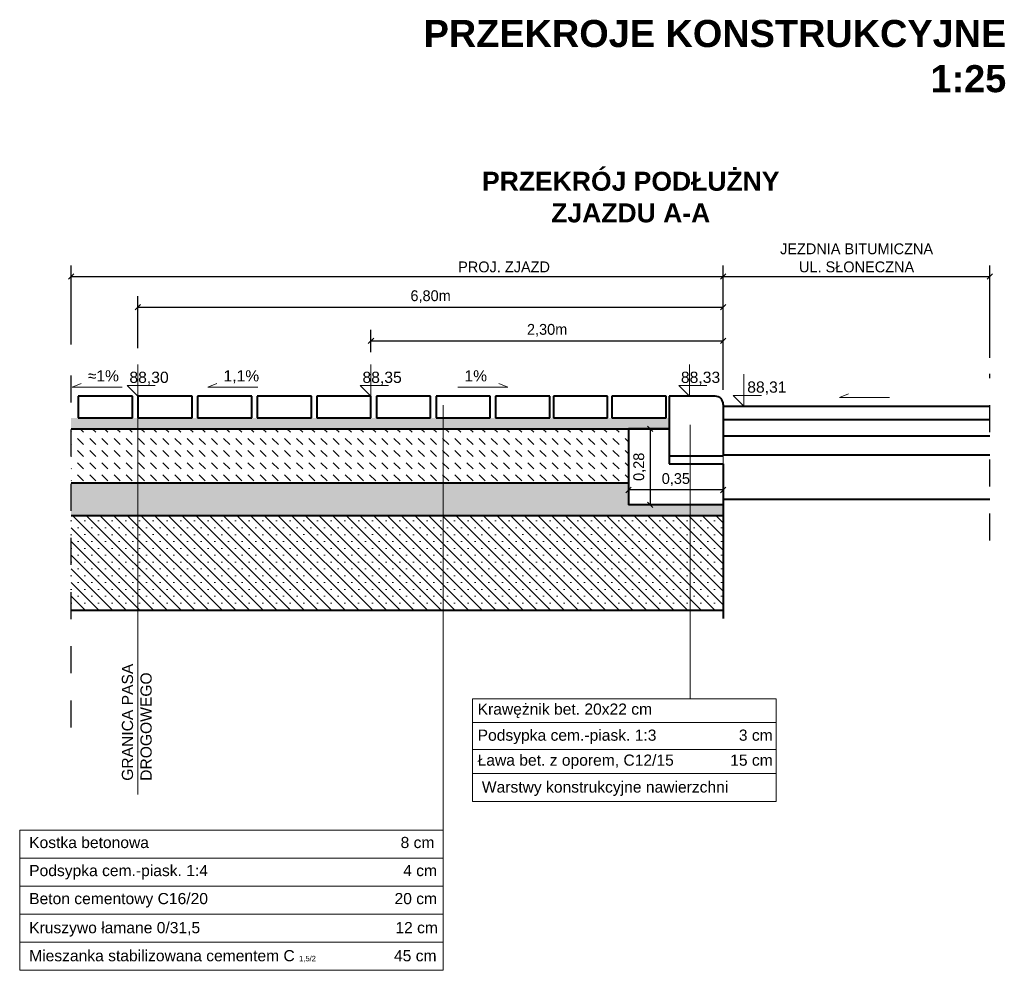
# Model space of a CAD drawing. Header units: millimetres. Extents: x 120.8 to 145.7, y 263.2 to 302.2.
# Tile 11 of 12: x 126.4 to 130.1, y 298.7 to 302.2. Entities that reach past the tile are written whole.
import ezdxf

# ---------------------------------------------------------------- set-up
doc = ezdxf.new("R2010")
doc.units = ezdxf.units.MM
doc.linetypes.add('DASHED2', pattern=[9.525, 6.35, -3.175])
doc.layers.get('0').update_dxf_attribs({"lineweight": 40})
for name, color, linetype, lineweight in [('beton', 5, 'Continuous', 40), ('kostka', 7, 'Continuous', 40), ('opis', 7, 'Continuous', 15), ('opisy', 7, 'Continuous', 15), ('wymiary', 5, 'Continuous', 15), ('wypełnienie', 3, 'Continuous', 13)]:
    doc.layers.add(name, color=color, linetype=linetype, lineweight=lineweight)
doc.layers.add('odcinaki', color=7, linetype='DASHED2')
doc.dimstyles.new('Copy of ISO-25', dxfattribs={"dimtxt": 0.04, "dimasz": 0.02, "dimexe": 0.04, "dimexo": 0.06, "dimgap": 0.015, "dimtad": 1, "dimtxsty": 'Standard', "dimblk": 'OBLIQUE', "dimcen": 2.5, "dimadec": 0, "dimazin": 0, "dimtfac": 1, "dimtmove": 0, "dimatfit": 3, "dimfxl": 1, "dimarcsym": 0})

# ---------------------------------------------------------------- blocks, each defined once
blk = doc.blocks.new('_Oblique')
at = {"layer": 'beton', "color": 0, "lineweight": -2}
blk.add_line((-0.5, -0.5), (0.5, 0.5), dxfattribs=at)
blk = doc.blocks.new('*D108')
at = {"layer": 'Defpoints', "color": 0, "transparency": 16777216}
for p in [(129.0351, 301.2355), (126.6286, 300.9241), (129.0351, 300.7571)]:
    blk.add_point(p, dxfattribs=at)
at = {"layer": 'wymiary', "color": 0, "lineweight": -2, "transparency": 16777216}
for p, q in [((126.6286, 300.9841), (126.6286, 301.2755)), ((129.0351, 300.8171), (129.0351, 301.2755)), ((126.6286, 301.2355), (129.0351, 301.2355))]:
    blk.add_line(p, q, dxfattribs=at)
at = {"layer": 'wymiary', "color": 0, "lineweight": -2, "transparency": 16777216, "xscale": 0.02, "yscale": 0.02, "zscale": 0.02, "rotation": 180}
blk.add_blockref('_Oblique', (126.6286, 301.2355), dxfattribs=at)
at = {"layer": 'wymiary', "color": 0, "lineweight": -2, "transparency": 16777216, "xscale": 0.02, "yscale": 0.02, "zscale": 0.02}
blk.add_blockref('_Oblique', (129.0351, 301.2355), dxfattribs=at)
at = {"layer": 'wymiary', "color": 0, "transparency": 16777216, "insert": (128.2262, 301.2705), "char_height": 0.04, "attachment_point": 5}
blk.add_mtext('PROJ. ZJAZD', dxfattribs=at)
blk = doc.blocks.new('*D109')
at = {"layer": 'Defpoints', "color": 0, "transparency": 16777216}
for p in [(130.0189, 301.2355), (130.0189, 300.8754), (129.0351, 300.7571)]:
    blk.add_point(p, dxfattribs=at)
at = {"layer": 'wymiary', "color": 0, "lineweight": -2, "transparency": 16777216}
for p, q in [((129.0351, 300.8171), (129.0351, 301.2755)), ((130.0189, 300.9354), (130.0189, 301.2755)), ((129.0351, 301.2355), (130.0189, 301.2355))]:
    blk.add_line(p, q, dxfattribs=at)
at = {"layer": 'wymiary', "color": 0, "lineweight": -2, "transparency": 16777216, "xscale": 0.02, "yscale": 0.02, "zscale": 0.02, "rotation": 180}
blk.add_blockref('_Oblique', (129.0351, 301.2355), dxfattribs=at)
at = {"layer": 'wymiary', "color": 0, "lineweight": -2, "transparency": 16777216, "xscale": 0.02, "yscale": 0.02, "zscale": 0.02}
blk.add_blockref('_Oblique', (130.0189, 301.2355), dxfattribs=at)
at = {"layer": 'wymiary', "color": 0, "transparency": 16777216, "insert": (129.527, 301.3038), "char_height": 0.04, "attachment_point": 5}
blk.add_mtext('JEZDNIA BITUMICZNA \\PUL. SŁONECZNA  ', dxfattribs=at)
blk = doc.blocks.new('*D110')
at = {"layer": 'Defpoints', "color": 0, "transparency": 16777216}
for p in [(129.0351, 300.5269), (128.6851, 300.4532), (128.6851, 300.4472)]:
    blk.add_point(p, dxfattribs=at)
at = {"layer": 'wymiary', "color": 0, "lineweight": -2, "transparency": 16777216}
for p, q in [((129.0351, 300.4669), (129.0351, 300.4072)), ((129.0351, 300.4472), (128.6851, 300.4472)), ((128.6851, 300.3932), (128.6851, 300.4072))]:
    blk.add_line(p, q, dxfattribs=at)
at = {"layer": 'wymiary', "color": 0, "lineweight": -2, "transparency": 16777216, "xscale": 0.02, "yscale": 0.02, "zscale": 0.02, "rotation": 180}
blk.add_blockref('_Oblique', (128.6851, 300.4472), dxfattribs=at)
at = {"layer": 'wymiary', "color": 0, "lineweight": -2, "transparency": 16777216, "xscale": 0.02, "yscale": 0.02, "zscale": 0.02}
blk.add_blockref('_Oblique', (129.0351, 300.4472), dxfattribs=at)
at = {"layer": 'wymiary', "color": 0, "transparency": 16777216, "insert": (128.8601, 300.4856), "char_height": 0.04, "attachment_point": 5}
blk.add_mtext('0,35', dxfattribs=at)
blk = doc.blocks.new('*D111')
at = {"layer": 'Defpoints', "color": 0, "transparency": 16777216}
for p in [(128.6851, 300.6732), (128.6851, 300.3922), (128.7651, 300.3922)]:
    blk.add_point(p, dxfattribs=at)
at = {"layer": 'wymiary', "color": 0, "lineweight": -2, "transparency": 16777216}
for p, q in [((128.7451, 300.6732), (128.8051, 300.6732)), ((128.7651, 300.6732), (128.7651, 300.3922)), ((128.7451, 300.3922), (128.8051, 300.3922))]:
    blk.add_line(p, q, dxfattribs=at)
at = {"layer": 'wymiary', "color": 0, "lineweight": -2, "transparency": 16777216, "xscale": 0.02, "yscale": 0.02, "zscale": 0.02}
for p, rotation in [((128.7651, 300.6732), 90), ((128.7651, 300.3922), 270)]:
    blk.add_blockref('_Oblique', p, dxfattribs=dict(at, rotation=rotation))
at = {"layer": 'wymiary', "color": 0, "transparency": 16777216, "insert": (128.7268, 300.5327), "char_height": 0.04, "attachment_point": 5, "rotation": 90}
blk.add_mtext('0,28', dxfattribs=at)
blk = doc.blocks.new('*D568')
at = {"layer": 'Defpoints', "color": 0, "transparency": 16777216}
for p in [(129.0351, 300.9981), (127.7351, 300.8964), (129.0351, 300.7571)]:
    blk.add_point(p, dxfattribs=at)
at = {"layer": 'wymiary', "color": 0, "lineweight": -2, "transparency": 16777216}
for p, q in [((127.7351, 300.9564), (127.7351, 301.0381)), ((129.0351, 300.8171), (129.0351, 301.0381)), ((127.7351, 300.9981), (129.0351, 300.9981))]:
    blk.add_line(p, q, dxfattribs=at)
at = {"layer": 'wymiary', "color": 0, "lineweight": -2, "transparency": 16777216, "xscale": 0.02, "yscale": 0.02, "zscale": 0.02, "rotation": 180}
blk.add_blockref('_Oblique', (127.7351, 300.9981), dxfattribs=at)
at = {"layer": 'wymiary', "color": 0, "lineweight": -2, "transparency": 16777216, "xscale": 0.02, "yscale": 0.02, "zscale": 0.02}
blk.add_blockref('_Oblique', (129.0351, 300.9981), dxfattribs=at)
at = {"layer": 'wymiary', "color": 0, "transparency": 16777216, "insert": (128.3851, 301.0364), "char_height": 0.04, "attachment_point": 5}
blk.add_mtext('2,30m', dxfattribs=at)
blk = doc.blocks.new('*D1096')
at = {"layer": 'Defpoints', "color": 0, "transparency": 16777216}
for p in [(129.0351, 301.1223), (126.8751, 300.9103), (129.0351, 300.8813)]:
    blk.add_point(p, dxfattribs=at)
at = {"layer": 'wymiary', "color": 0, "lineweight": -2, "transparency": 16777216}
for p, q in [((126.8751, 300.9703), (126.8751, 301.1623)), ((129.0351, 300.9413), (129.0351, 301.1623)), ((126.8751, 301.1223), (129.0351, 301.1223))]:
    blk.add_line(p, q, dxfattribs=at)
at = {"layer": 'wymiary', "color": 0, "lineweight": -2, "transparency": 16777216, "xscale": 0.02, "yscale": 0.02, "zscale": 0.02, "rotation": 180}
blk.add_blockref('_Oblique', (126.8751, 301.1223), dxfattribs=at)
at = {"layer": 'wymiary', "color": 0, "lineweight": -2, "transparency": 16777216, "xscale": 0.02, "yscale": 0.02, "zscale": 0.02}
blk.add_blockref('_Oblique', (129.0351, 301.1223), dxfattribs=at)
at = {"layer": 'wymiary', "color": 0, "transparency": 16777216, "insert": (127.9551, 301.1606), "char_height": 0.04, "attachment_point": 5}
blk.add_mtext('6,80m', dxfattribs=at)

msp = doc.modelspace()

# ---------------------------------------------------------------- hatches: boundary and pattern name
at = {"layer": 'wypełnienie'}
h = msp.add_hatch(dxfattribs=at)
h.set_pattern_fill('ACAD_ISO07W100', color=256, scale=0.004, angle=315, style=0)
h.set_pattern_definition([(315, (3.488255, 2.088911), (0.0141421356, 0.0141421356), [0.002, -0.012])])
h.paths.add_polyline_path([(127.7062, 300.7132), (126.6286, 300.7132), (126.6286, 300.6732), (127.7062, 300.6732)])
h.paths.add_polyline_path([(128.8351, 300.7132), (127.7062, 300.7132), (127.7062, 300.6732), (128.8351, 300.6732)])
h = msp.add_hatch(dxfattribs=at)
h.set_pattern_fill('DASH', color=256, scale=0.01, angle=315, style=0)
h.set_pattern_definition([(315, (3.488255, 2.08891), (0.0449012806, -1e-17), [0.03175, -0.03175])])
h.paths.add_polyline_path([(126.6286, 300.6732), (126.6286, 300.4732), (127.7062, 300.4732), (127.7062, 300.6732)])
h.paths.add_polyline_path([(127.7062, 300.6732), (127.7062, 300.4732), (128.6851, 300.4732), (128.6851, 300.5704), (128.6877, 300.6732), (128.6851, 300.6732)])
h = msp.add_hatch(dxfattribs=at)
h.set_pattern_fill('TRIANG', color=256, scale=0.004, angle=20, style=0)
h.set_pattern_definition([(80, (18.669946, -1.14852), (-0.0291862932, 0.024490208), [0.01905, -0.01905]), (140, (18.669946, -1.14852), (-0.0358022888, -0.0130309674), [0.01905, -0.01905]), (20, (18.655353, -1.136276), (0.0066159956, 0.0375211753), [0.01905, -0.01905])])
h.paths.add_polyline_path([(128.1068, 300.4732), (126.6286, 300.4732), (126.6286, 300.3532), (128.1068, 300.3532)])
h.paths.add_polyline_path([(128.9126, 300.3922), (128.6851, 300.3922), (128.6851, 300.4732), (128.1068, 300.4732), (128.1068, 300.3532), (128.9126, 300.3532)])
h.paths.add_polyline_path([(129.0351, 300.3922), (128.9126, 300.3922), (128.9126, 300.3532), (129.0351, 300.3532)])
h = msp.add_hatch(dxfattribs=at)
h.set_pattern_fill('SACNCR', color=256, scale=0.015, angle=90, style=0)
h.set_pattern_definition([(135, (-1.171358, -21.971528), (-0.0252569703, -0.0252569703), []), (135, (-1.171358, -21.94627), (-0.0252569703, -0.0252569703), [0, -0.03571875])])
h.paths.add_polyline_path([(127.7351, 300.3532), (126.6286, 300.3532), (126.6286, 300.0032), (127.7351, 300.0032)])
h.paths.add_polyline_path([(128.0017, 300.3532), (127.7351, 300.3532), (127.7351, 300.0032), (128.0017, 300.0032)])
h.paths.add_polyline_path([(128.9126, 300.3532), (128.0017, 300.3532), (128.0017, 300.0032), (128.9126, 300.0032)])
h.paths.add_polyline_path([(129.0351, 300.3532), (128.9126, 300.3532), (128.9126, 300.0032), (129.0351, 300.0032)])

# ---------------------------------------------------------------- linework, layer by layer
for p, q in [((129.0351, 300.7571), (130.0189, 300.7571)), ((129.0351, 300.7071), (130.0189, 300.7071)), ((126.6286, 300.6732), (128.8351, 300.6732)), ((129.0351, 300.6471), (130.0189, 300.6471)), ((129.0351, 300.5771), (130.0189, 300.5771)), ((126.6286, 300.4732), (128.6851, 300.4732)), ((129.0351, 300.4132), (130.0189, 300.4132)), ((129.0351, 300.3922), (129.0351, 299.9732)), ((126.6286, 300.3532), (129.0351, 300.3532)), ((126.6286, 300.0032), (129.0351, 300.0032))]:
    msp.add_line(p, q)
at = {"layer": 'beton'}
for p, q in [((129.0051, 300.7932), (128.8351, 300.7932)), ((128.8351, 300.7932), (128.8351, 300.5432)), ((129.0351, 300.7632), (129.0351, 300.5732)), ((128.8351, 300.6732), (128.6851, 300.6732)), ((128.6851, 300.6732), (128.6851, 300.3922)), ((128.8351, 300.5732), (129.0351, 300.5732)), ((128.8351, 300.5732), (128.8351, 300.5432)), ((128.8351, 300.5432), (129.0351, 300.5432)), ((129.0351, 300.5432), (129.0351, 300.3922)), ((129.0351, 300.3922), (128.6851, 300.3922))]:
    msp.add_line(p, q, dxfattribs=at)
msp.add_arc((129.0051, 300.7632), 0.03, 360, 90, dxfattribs=at)
at = {"layer": 'kostka'}
for p, q in [((126.8551, 300.7932), (126.6551, 300.7932)), ((126.6551, 300.7932), (126.6551, 300.7132)), ((126.8551, 300.7132), (126.8551, 300.7932)), ((127.0751, 300.7932), (126.8751, 300.7932)), ((126.8751, 300.7932), (126.8751, 300.7132)), ((127.0751, 300.7132), (127.0751, 300.7932)), ((127.2951, 300.7932), (127.0951, 300.7932)), ((127.0951, 300.7932), (127.0951, 300.7132)), ((127.2951, 300.7132), (127.2951, 300.7932)), ((127.5151, 300.7932), (127.3151, 300.7932)), ((127.3151, 300.7932), (127.3151, 300.7132)), ((127.5151, 300.7132), (127.5151, 300.7932)), ((127.7351, 300.7932), (127.5351, 300.7932)), ((127.5351, 300.7932), (127.5351, 300.7132)), ((127.7351, 300.7132), (127.7351, 300.7932)), ((127.9551, 300.7932), (127.7551, 300.7932)), ((127.7551, 300.7932), (127.7551, 300.7132)), ((127.9551, 300.7132), (127.9551, 300.7932)), ((128.1751, 300.7932), (127.9751, 300.7932)), ((127.9751, 300.7932), (127.9751, 300.7132)), ((128.1751, 300.7132), (128.1751, 300.7932)), ((128.3951, 300.7932), (128.1951, 300.7932)), ((128.1951, 300.7932), (128.1951, 300.7132)), ((128.3951, 300.7132), (128.3951, 300.7932)), ((128.6084, 300.7932), (128.4084, 300.7932)), ((128.4084, 300.7932), (128.4084, 300.7132)), ((128.6084, 300.7132), (128.6084, 300.7932)), ((128.8243, 300.7932), (128.6243, 300.7932)), ((128.6243, 300.7932), (128.6243, 300.7132)), ((128.8243, 300.7132), (128.8243, 300.7932)), ((126.6551, 300.7132), (126.8551, 300.7132)), ((126.8751, 300.7132), (127.0751, 300.7132)), ((127.0951, 300.7132), (127.2951, 300.7132)), ((127.3151, 300.7132), (127.5151, 300.7132)), ((127.5351, 300.7132), (127.7351, 300.7132)), ((127.7551, 300.7132), (127.9551, 300.7132)), ((127.9751, 300.7132), (128.1751, 300.7132)), ((128.1951, 300.7132), (128.3951, 300.7132)), ((128.4084, 300.7132), (128.6084, 300.7132)), ((128.6243, 300.7132), (128.8243, 300.7132))]:
    msp.add_line(p, q, dxfattribs=at)
at = {"layer": 'odcinaki', "linetype": 'DASHED2', "ltscale": 0.01}
for p, q in [((126.6286, 299.5704), (126.6286, 300.9566)), ((130.0189, 300.2603), (130.0189, 300.8754))]:
    msp.add_line(p, q, dxfattribs=at)
at = {"layer": 'opis'}
for p, q in [((126.6326, 300.8265), (126.6652, 300.84)), ((126.6326, 300.8265), (126.8166, 300.8265)), ((126.8751, 300.8409), (126.8751, 299.3235)), ((127.1337, 300.8265), (127.1663, 300.84)), ((127.1337, 300.8265), (127.3177, 300.8265)), ((128.0561, 300.8265), (128.2401, 300.8265)), ((128.2401, 300.8265), (128.2075, 300.84)), ((129.4641, 300.7886), (129.4967, 300.802)), ((129.6481, 300.7886), (129.4641, 300.7886)), ((128.1093, 299.2968), (129.2305, 299.2968)), ((128.0017, 299.1918), (126.4389, 299.1918)), ((126.4389, 298.6739), (126.4389, 299.1918)), ((128.0017, 298.6739), (128.0017, 299.1918)), ((128.0017, 299.0882), (126.4389, 299.0882)), ((128.0017, 298.9846), (126.4389, 298.9846)), ((128.0017, 298.8811), (126.4389, 298.8811)), ((128.0017, 298.7775), (126.4389, 298.7775)), ((128.0017, 298.6739), (126.4389, 298.6739))]:
    msp.add_line(p, q, dxfattribs=at)
at = {"layer": 'opisy'}
for p, q in [((126.8751, 300.7932), (126.8751, 300.9103)), ((127.7351, 300.7932), (127.7351, 300.9103)), ((128.9101, 300.7932), (128.9101, 300.9103)), ((129.1114, 300.7571), (129.1114, 300.8741)), ((126.8751, 300.7932), (126.8358, 300.8325)), ((126.8358, 300.8325), (126.9394, 300.8325)), ((127.7351, 300.7932), (127.6958, 300.8325)), ((127.6958, 300.8325), (127.7994, 300.8325)), ((128.9101, 300.7932), (128.8708, 300.8325)), ((128.8708, 300.8325), (128.9744, 300.8325)), ((129.1114, 300.7571), (129.0721, 300.7963)), ((129.0721, 300.7963), (129.1757, 300.7963)), ((128.0017, 300.7602), (128.0017, 299.1298)), ((128.9126, 300.6878), (128.9126, 299.6767)), ((128.1093, 299.6767), (129.2305, 299.6767)), ((128.1093, 299.2968), (128.1093, 299.6767)), ((129.2305, 299.6767), (129.2305, 299.2968)), ((128.1093, 299.5888), (129.2305, 299.5888)), ((128.1093, 299.4888), (129.2305, 299.4888)), ((128.1093, 299.4003), (129.2305, 299.4003))]:
    msp.add_line(p, q, dxfattribs=at)
at = {"layer": 'wypełnienie'}
msp.add_line((129.0351, 300.5732), (129.0351, 300.5432), dxfattribs=at)

# ---------------------------------------------------------------- texts
at = {"layer": 'opis'}
for s, insert, char_height, width, attachment_point in [('{\\fArial|b1|i0|c238|p34;PRZEKROJE KONSTRUKCYJNE\\P1:25}', (130.0793, 302.0482), 0.1, 3.040553, 6), ('{\\fArial|b1|i0|c238|p34;PRZEKRÓJ PODŁUŻNY \\PZJAZDU A-A}', (128.6937, 301.4342), 0.07, 2.265321, 8), ('{\\fArial|b0|i0|c0|p34;≈\\fArial|b0|i0|c238|p34;1%}', (126.6901, 300.8892), 0.04125, 1.527828, 1), ('{\\fArial|b0|i0|c238|p34;1,1%}', (127.1912, 300.8892), 0.04125, 1.527828, 1), ('{\\fArial|b0|i0|c238|p34;1%}', (128.0802, 300.8892), 0.04125, 1.527828, 1), ('{\\fArial|b0|i0|c238|p34;Krawężnik bet. 20x22 cm}', (128.1287, 299.6589), 0.04125, 1.089, 1), ('{\\fArial|b0|i0|c238|p34;Podsypka cem.-piask. 1:3                   3 cm}', (128.1287, 299.5627), 0.04125, 1.089, 1), ('{\\fArial|b0|i0|c238|p34;Ława bet. z oporem, C12/15             15 cm}', (128.1287, 299.4705), 0.04125, 1.089, 1), ('{\\fArial|b0|i0|c238|p34;Warstwy konstrukcyjne nawierzchni }', (128.1443, 299.3714), 0.04125, 1.527828, 1), ('{\\fArial|b0|i0|c238|p34;Kostka betonowa                                                          8 cm }', (126.4739, 299.1665), 0.04125, 1.527828, 1), ('{\\fArial|b0|i0|c238|p34;Podsypka cem.-piask. 1:4                                             4 cm}', (126.4739, 299.0629), 0.04125, 1.527828, 1), ('{\\fArial|b0|i0|c238|p34;Beton cementowy C16/20                                           20 cm}', (126.4739, 298.9594), 0.04125, 1.527828, 1), ('{\\fArial|b0|i0|c238|p34;Kruszywo łamane 0/31,5                                             12 cm}', (126.4739, 298.8522), 0.04125, 1.527828, 1), ('{\\fArial|b0|i0|c238|p34;Mieszanka stabilizowana cementem C \\H0.48485x;1,5/2\\H2.0625x;                  45 cm}', (126.4739, 298.7486), 0.04125, 1.527828, 1)]:
    msp.add_mtext(s, dxfattribs=dict(at, insert=insert, char_height=char_height, width=width, attachment_point=attachment_point))
at = {"layer": 'opis', "insert": (126.8159, 299.3736), "char_height": 0.04125, "width": 1.527828, "attachment_point": 1, "rotation": 90}
msp.add_mtext('{\\fArial|b0|i0|c238|p34;GRANICA PASA \\PDROGOWEGO }', dxfattribs=at)
at = {"layer": 'opisy', "char_height": 0.0415, "width": 0.095346, "attachment_point": 1}
for s, insert in [('{\\fArial|b0|i0|c238|p34;88,30}', (126.8437, 300.8839)), ('{\\fArial|b0|i0|c238|p34;88,35}', (127.7037, 300.8839)), ('{\\fArial|b0|i0|c238|p34;88,33}', (128.8787, 300.8839)), ('{\\fArial|b0|i0|c238|p34;88,31}', (129.1235, 300.8478))]:
    msp.add_mtext(s, dxfattribs=dict(at, insert=insert))

# ---------------------------------------------------------------- dimensions: what is measured, and where the dimension line sits
at = {"layer": 'wymiary'}
for base, p1, p2, text, picture, middle in [((130.0189, 301.2355), (129.0351, 300.7571), (130.0189, 300.8754), 'JEZDNIA BITUMICZNA \\PUL. SŁONECZNA  ', '*D109', (129.527, 301.2355)), ((129.0351, 301.2355), (126.6286, 300.9241), (129.0351, 300.7571), 'PROJ. ZJAZD', '*D108', (128.2262, 301.2355))]:
    dim = msp.add_linear_dim(base=base, p1=p1, p2=p2, text=text, dimstyle='Copy of ISO-25', dxfattribs=at)
    dim.commit()
    dim.dimension.update_dxf_attribs({"geometry": picture, "text_midpoint": middle, "dimtype": 160})
for base, p1, p2, text, picture, middle in [((129.0351, 301.1223), (126.8751, 300.9103), (129.0351, 300.8813), '6,80m', '*D1096', (127.9551, 301.1606)), ((129.0351, 300.9981), (127.7351, 300.8964), (129.0351, 300.7571), '2,30m', '*D568', (128.3851, 301.0364))]:
    dim = msp.add_linear_dim(base=base, p1=p1, p2=p2, text=text, dimstyle='Copy of ISO-25', dxfattribs=at)
    dim.commit()
    dim.dimension.update_dxf_attribs({"geometry": picture, "text_midpoint": middle})
dim = msp.add_linear_dim(base=(128.7651, 300.3922), p1=(128.6851, 300.6732), p2=(128.6851, 300.3922), angle=90, dimstyle='Copy of ISO-25', dxfattribs=at)
dim.commit()
dim.dimension.update_dxf_attribs({"geometry": '*D111', "text_midpoint": (128.7268, 300.5327)})
dim = msp.add_linear_dim(base=(128.6851, 300.4472), p1=(129.0351, 300.5269), p2=(128.6851, 300.4532), dimstyle='Copy of ISO-25', dxfattribs=at)
dim.commit()
dim.dimension.update_dxf_attribs({"geometry": '*D110', "text_midpoint": (128.8601, 300.4856)})

doc.saveas('drawing.dxf')
